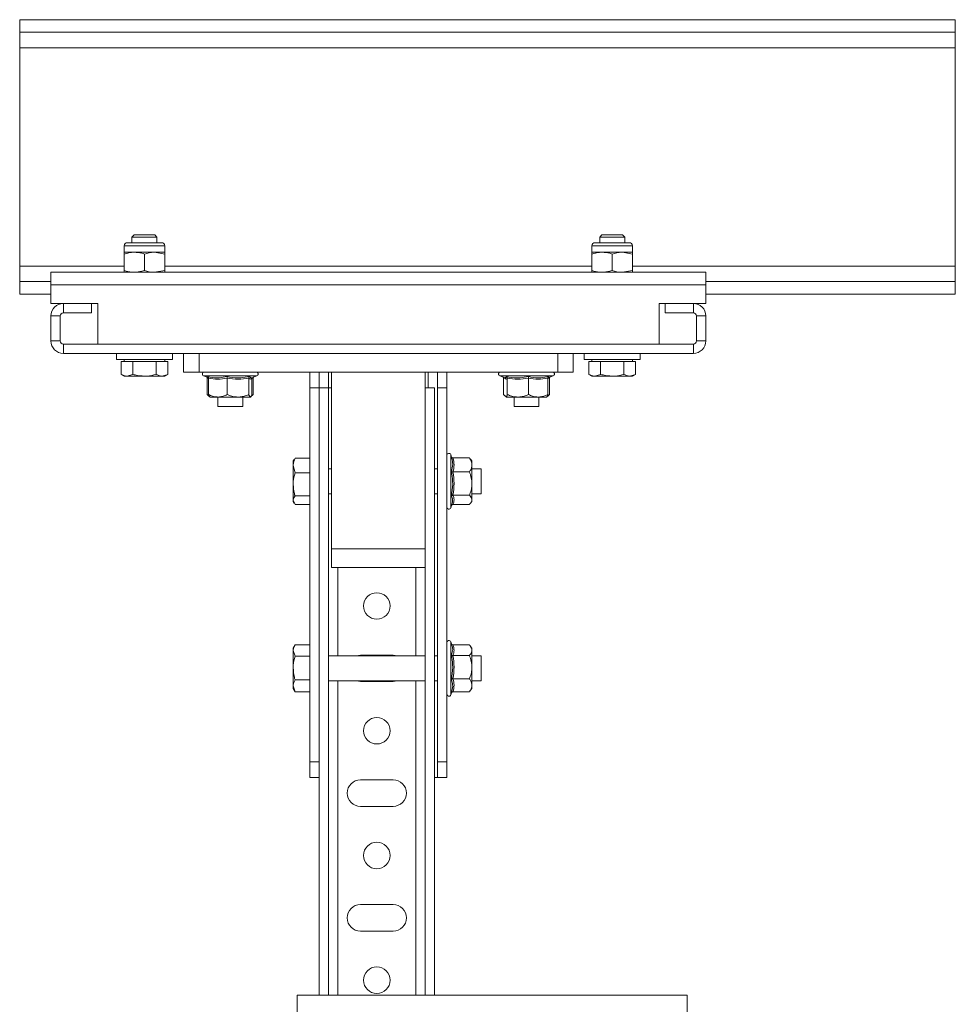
# Model space of a CAD drawing. Header units: millimetres. Extents: x -429 to 669, y -1273 to -42.
# Tile 10 of 10: x 369 to 669, y -357 to -42. Entities that reach past the tile are written whole.
import ezdxf

# ---------------------------------------------------------------- set-up
doc = ezdxf.new("R2010")
doc.units = ezdxf.units.MM

msp = doc.modelspace()

# ---------------------------------------------------------------- linework, layer by layer
at = {"color": 7, "linetype": 'Continuous', "lineweight": 15}
for p, q in [((369.04, -41.56), (669.04, -41.56)), ((369.04, -45.56), (369.04, -41.56)), ((669.04, -45.56), (669.04, -41.56)), ((369.04, -45.56), (669.04, -45.56)), ((369.04, -50.56), (369.04, -45.56)), ((669.04, -45.56), (669.04, -50.56)), ((369.04, -120.56), (369.04, -50.56)), ((669.04, -120.56), (669.04, -50.56)), ((403.56, -113.06), (414.52, -113.06)), ((405.73, -110.56), (405.04, -111.25)), ((405.04, -111.25), (405.04, -113.06)), ((413.04, -111.25), (405.04, -111.25)), ((412.35, -110.56), (405.73, -110.56)), ((413.04, -111.25), (412.35, -110.56)), ((413.04, -113.06), (413.04, -111.25)), ((553.56, -113.06), (564.52, -113.06)), ((555.73, -110.56), (555.04, -111.25)), ((555.04, -111.25), (555.04, -113.06)), ((563.04, -111.25), (555.04, -111.25)), ((562.35, -110.56), (555.73, -110.56)), ((563.04, -111.25), (562.35, -110.56)), ((563.04, -113.06), (563.04, -111.25)), ((402.54, -114.08), (402.54, -116.12)), ((402.54, -116.12), (405.79, -116.12)), ((402.54, -116.7), (402.54, -116.12)), ((402.54, -121.98), (402.54, -116.7)), ((405.79, -116.12), (412.29, -116.12)), ((409.04, -121.98), (409.04, -116.7)), ((415.54, -116.7), (412.29, -116.12)), ((412.29, -116.12), (415.54, -116.12)), ((415.54, -116.12), (415.54, -114.08)), ((415.54, -121.98), (415.54, -116.7)), ((552.54, -114.08), (552.54, -116.12)), ((552.54, -116.12), (555.79, -116.12)), ((552.54, -116.7), (552.54, -116.12)), ((552.54, -121.98), (552.54, -116.7)), ((555.79, -116.12), (562.29, -116.12)), ((559.04, -121.98), (559.04, -116.7)), ((565.54, -116.7), (562.29, -116.12)), ((562.29, -116.12), (565.54, -116.12)), ((565.54, -116.12), (565.54, -114.08)), ((565.54, -121.98), (565.54, -116.7)), ((369.04, -125.56), (369.04, -120.56)), ((379.04, -126.56), (379.04, -122.56)), ((379.04, -122.56), (589.04, -122.56)), ((402.54, -121.98), (402.54, -122.56)), ((415.54, -121.98), (412.29, -122.56)), ((552.54, -121.98), (552.54, -122.56)), ((565.54, -121.98), (562.29, -122.56)), ((589.04, -126.56), (589.04, -122.56)), ((669.04, -120.56), (669.04, -125.56)), ((369.04, -129.56), (369.04, -125.56)), ((369.04, -125.56), (379.04, -125.56)), ((589.04, -125.56), (669.04, -125.56)), ((669.04, -129.56), (669.04, -125.56)), ((379.04, -132.56), (379.04, -126.56)), ((589.04, -132.56), (589.04, -126.56)), ((369.04, -129.56), (379.04, -129.56)), ((383.04, -132.56), (379.04, -132.56)), ((383.04, -132.56), (392.04, -132.56)), ((392.04, -135.56), (392.04, -132.56)), ((394.04, -132.56), (392.04, -132.56)), ((394.04, -145.56), (394.04, -132.56)), ((576.04, -132.56), (574.04, -132.56)), ((574.04, -132.56), (574.04, -145.56)), ((576.04, -132.56), (576.04, -135.56)), ((576.04, -132.56), (585.04, -132.56)), ((589.04, -132.56), (585.04, -132.56)), ((589.04, -129.56), (669.04, -129.56)), ((383.04, -135.56), (392.04, -135.56)), ((576.04, -135.56), (585.04, -135.56)), ((379.04, -144.56), (379.04, -136.56)), ((382.04, -144.56), (382.04, -136.56)), ((586.04, -136.56), (586.04, -144.56)), ((589.04, -136.56), (589.04, -144.56)), ((585.04, -145.56), (383.04, -145.56)), ((585.04, -148.56), (383.04, -148.56)), ((400.04, -148.56), (400.04, -150.56)), ((418.04, -150.56), (400.04, -150.56)), ((401.53, -151.16), (401.53, -155.28)), ((401.53, -151.16), (403.41, -151.16)), ((402.54, -150.56), (402.54, -151.16)), ((403.41, -151.16), (405.28, -151.16)), ((405.28, -151.16), (405.28, -155.28)), ((405.28, -151.16), (409.04, -151.16)), ((409.04, -151.16), (412.79, -151.16)), ((412.79, -151.16), (412.79, -155.28)), ((412.79, -151.16), (414.67, -151.16)), ((414.67, -151.16), (416.54, -151.16)), ((415.54, -151.16), (415.54, -150.56)), ((416.54, -151.16), (416.54, -155.28)), ((418.04, -150.56), (418.04, -148.56)), ((421.54, -154.56), (421.54, -148.56)), ((426.54, -148.56), (426.54, -154.56)), ((541.54, -154.56), (541.54, -148.56)), ((546.54, -148.56), (546.54, -154.56)), ((550.04, -148.56), (550.04, -150.56)), ((568.04, -150.56), (550.04, -150.56)), ((551.53, -151.16), (551.53, -155.28)), ((551.53, -151.16), (553.41, -151.16)), ((552.54, -150.56), (552.54, -151.16)), ((553.41, -151.16), (555.28, -151.16)), ((555.28, -151.16), (555.28, -155.28)), ((555.28, -151.16), (559.04, -151.16)), ((559.04, -151.16), (562.79, -151.16)), ((562.79, -151.16), (562.79, -155.28)), ((562.79, -151.16), (564.67, -151.16)), ((564.67, -151.16), (566.54, -151.16)), ((565.54, -151.16), (565.54, -150.56)), ((566.54, -151.16), (566.54, -155.28)), ((568.04, -150.56), (568.04, -148.56)), ((426.54, -154.56), (421.54, -154.56)), ((426.54, -154.56), (541.54, -154.56)), ((462.04, -159.56), (462.04, -154.56)), ((465.04, -154.56), (465.04, -159.56)), ((469.04, -154.56), (469.04, -211.25)), ((499.04, -154.56), (499.04, -211.25)), ((503.04, -159.56), (503.04, -154.56)), ((506.04, -154.56), (506.04, -159.56)), ((546.54, -154.56), (541.54, -154.56)), ((401.53, -155.28), (402.54, -155.86)), ((402.54, -155.86), (403.41, -155.86)), ((405.28, -155.28), (403.41, -155.86)), ((403.41, -155.86), (409.04, -155.86)), ((409.04, -155.86), (414.67, -155.86)), ((416.54, -155.28), (414.67, -155.86)), ((414.67, -155.86), (415.54, -155.86)), ((415.54, -155.86), (416.54, -155.28)), ((427.99, -155.76), (429.57, -156.33)), ((429.18, -156.49), (429.18, -161.76)), ((429.6, -156.49), (429.6, -161.76)), ((435.54, -156.49), (435.54, -161.76)), ((442.48, -156.49), (442.48, -161.76)), ((443.42, -156.36), (445.08, -155.76)), ((443.48, -156.49), (443.48, -161.76)), ((443.89, -156.49), (443.89, -161.76)), ((522.99, -155.76), (524.66, -156.36)), ((524.19, -156.49), (524.19, -161.76)), ((524.69, -156.29), (524.71, -156.3)), ((525.37, -156.49), (525.37, -161.76)), ((532.17, -156.49), (532.17, -161.76)), ((538.33, -156.49), (538.33, -161.76)), ((538.41, -156.36), (540.08, -155.76)), ((538.89, -156.49), (538.89, -161.76)), ((551.53, -155.28), (552.54, -155.86)), ((552.54, -155.86), (553.41, -155.86)), ((555.28, -155.28), (553.41, -155.86)), ((553.41, -155.86), (559.04, -155.86)), ((559.04, -155.86), (564.67, -155.86)), ((566.54, -155.28), (564.67, -155.86)), ((564.67, -155.86), (565.54, -155.86)), ((565.54, -155.86), (566.54, -155.28)), ((465.04, -159.56), (462.04, -159.56)), ((462.04, -159.56), (462.04, -279.56)), ((468.04, -159.56), (465.04, -159.56)), ((465.04, -159.56), (465.04, -279.56)), ((468.04, -159.56), (468.04, -354.35)), ((469.04, -159.56), (468.04, -159.56)), ((502.04, -159.56), (499.04, -159.56)), ((502.04, -159.56), (502.04, -354.35)), ((506.04, -159.56), (503.04, -159.56)), ((503.04, -159.56), (503.04, -279.56)), ((506.04, -159.56), (506.04, -279.56)), ((429.18, -161.76), (429.69, -162.01)), ((429.68, -162.27), (429.98, -162.51)), ((429.98, -162.51), (430.04, -162.56)), ((432.57, -162.56), (430.04, -162.56)), ((432.54, -162.56), (432.54, -165.56)), ((432.57, -162.56), (439.01, -162.56)), ((439.01, -162.56), (442.98, -162.56)), ((440.54, -165.56), (440.54, -162.56)), ((443.04, -162.56), (443.1, -162.51)), ((443.1, -162.51), (443.39, -162.27)), ((524.69, -162.28), (525.01, -162.54)), ((525.01, -162.54), (525.04, -162.56)), ((525.06, -162.56), (525.02, -162.54)), ((525.06, -162.56), (528.77, -162.56)), ((527.54, -162.56), (527.54, -165.56)), ((528.77, -162.56), (535.25, -162.56)), ((535.25, -162.56), (538.03, -162.56)), ((535.54, -165.56), (535.54, -162.56)), ((538.04, -162.56), (538.06, -162.54)), ((538.06, -162.54), (538.39, -162.28)), ((432.54, -165.56), (440.54, -165.56)), ((527.54, -165.56), (535.54, -165.56)), ((457.04, -182.54), (456.74, -183.06)), ((456.74, -183.06), (456.74, -184.5)), ((457.32, -182.14), (457.12, -182.59)), ((462.04, -182.14), (457.32, -182.14)), ((507.54, -181.84), (507.24, -181.01)), ((507.97, -182.1), (513.24, -182.1)), ((514.04, -183.06), (513.58, -182.48)), ((514.04, -183.06), (514.04, -184.35)), ((457.32, -186.86), (456.74, -184.5)), ((456.74, -190.57), (456.74, -184.5)), ((469.04, -185.56), (468.04, -185.56)), ((503.04, -185.56), (502.04, -185.56)), ((514.04, -190.32), (514.04, -184.35)), ((517.04, -185.56), (514.04, -185.56)), ((517.04, -190.18), (517.04, -185.56)), ((462.04, -186.86), (457.32, -186.86)), ((507.97, -186.59), (513.24, -186.59)), ((456.74, -190.57), (456.74, -195.62)), ((514.04, -195.53), (514.04, -190.32)), ((517.04, -193.56), (517.04, -190.18)), ((457.32, -196.97), (456.74, -195.62)), ((456.74, -195.62), (456.74, -196.06)), ((462.04, -194.28), (457.32, -194.28)), ((468.04, -193.56), (469.04, -193.56)), ((502.04, -193.56), (503.04, -193.56)), ((507.97, -194.05), (513.24, -194.05)), ((514.04, -193.56), (517.04, -193.56)), ((514.04, -196.06), (514.04, -195.53)), ((456.74, -196.06), (457.04, -196.57)), ((462.04, -196.97), (457.32, -196.97)), ((507.24, -198.1), (507.64, -196.99)), ((507.97, -197.01), (513.24, -197.01)), ((513.58, -196.63), (514.04, -196.06)), ((469.04, -211.25), (469.04, -217.25)), ((499.04, -211.25), (499.04, -213.64)), ((499.04, -213.64), (499.04, -354.35)), ((499.04, -217.25), (469.04, -217.25)), ((457.32, -242.05), (456.74, -243.06)), ((456.74, -243.06), (456.74, -243.87)), ((462.04, -242.05), (457.32, -242.05)), ((507.56, -241.89), (507.24, -241.01)), ((507.53, -241.9), (507.47, -241.67)), ((507.97, -242.06), (513.24, -242.06)), ((514.04, -243.06), (513.41, -242.27)), ((514.04, -243.06), (514.04, -243.75)), ((457.32, -245.69), (456.74, -243.87)), ((456.74, -249.44), (456.74, -243.87)), ((462.04, -245.69), (457.32, -245.69)), ((499.04, -245.56), (468.04, -245.56)), ((488.79, -245.31), (478.29, -245.31)), ((503.04, -245.56), (502.04, -245.56)), ((507.97, -245.44), (513.24, -245.44)), ((514.04, -249.19), (514.04, -243.75)), ((517.04, -245.56), (514.04, -245.56)), ((517.04, -249.49), (517.04, -245.56)), ((514.04, -254.99), (514.04, -249.19)), ((456.74, -249.44), (456.74, -255.13)), ((517.04, -253.56), (517.04, -249.49)), ((457.32, -257.06), (456.74, -255.13)), ((456.74, -255.13), (456.74, -256.06)), ((462.04, -253.19), (457.32, -253.19)), ((468.04, -253.56), (499.04, -253.56)), ((478.29, -253.81), (488.79, -253.81)), ((502.04, -253.56), (503.04, -253.56)), ((507.97, -252.93), (513.24, -252.93)), ((514.04, -253.56), (517.04, -253.56)), ((514.04, -256.06), (514.04, -254.99)), ((456.74, -256.06), (457.32, -257.06)), ((462.04, -257.06), (457.32, -257.06)), ((507.24, -258.1), (507.49, -257.41)), ((507.53, -257.21), (507.47, -257.44)), ((507.56, -257.22), (507.59, -257.12)), ((507.97, -257.05), (513.24, -257.05)), ((513.41, -256.84), (513.24, -257.05)), ((513.41, -256.84), (514.04, -256.06)), ((462.04, -279.56), (465.04, -279.56)), ((462.04, -284.56), (462.04, -279.56)), ((465.04, -279.56), (465.04, -280.56)), ((465.04, -280.56), (465.04, -354.35)), ((503.04, -279.56), (506.04, -279.56)), ((503.04, -284.56), (503.04, -279.56)), ((506.04, -279.56), (506.04, -284.56)), ((465.04, -284.56), (462.04, -284.56)), ((488.79, -285.31), (478.29, -285.31)), ((503.04, -284.56), (502.04, -284.56)), ((506.04, -284.56), (503.04, -284.56)), ((478.29, -293.81), (488.79, -293.81)), ((488.79, -325.31), (478.29, -325.31)), ((478.29, -333.81), (488.79, -333.81)), ((583.04, -354.35), (458.04, -354.35)), ((458.04, -361.72), (458.04, -354.35)), ((583.04, -361.72), (583.04, -354.35))]:
    msp.add_line(p, q, dxfattribs=at)
at = {"color": 7, "linetype": 'Continuous', "lineweight": 0}
for p, q in [((669.04, -50.56), (369.04, -50.56)), ((402.54, -114.08), (415.54, -114.08)), ((552.54, -114.08), (565.54, -114.08)), ((369.04, -120.56), (402.54, -120.56)), ((415.54, -120.56), (552.54, -120.56)), ((565.54, -120.56), (669.04, -120.56)), ((379.04, -126.56), (589.04, -126.56)), ((383.04, -132.56), (383.04, -135.56)), ((585.04, -135.56), (585.04, -132.56)), ((382.04, -136.56), (379.04, -136.56)), ((589.04, -136.56), (586.04, -136.56)), ((379.04, -144.56), (382.04, -144.56)), ((586.04, -144.56), (589.04, -144.56)), ((383.04, -145.56), (383.04, -148.56)), ((585.04, -148.56), (585.04, -145.56)), ((468.04, -154.56), (468.04, -159.56)), ((500.04, -154.56), (500.04, -159.56)), ((445.08, -155.76), (427.99, -155.76)), ((429.61, -156.55), (429.18, -156.49)), ((429.59, -156.3), (429.24, -155.99)), ((443.89, -156.49), (443.48, -156.61)), ((523.02, -155.76), (522.99, -155.76)), ((540.08, -155.76), (523.02, -155.76)), ((524.75, -156.65), (524.19, -156.49)), ((538.89, -156.49), (538.4, -156.56)), ((507.24, -181.01), (507.24, -198.1)), ((499.04, -211.25), (469.04, -211.25)), ((471.04, -217.25), (471.04, -245.56)), ((496.04, -217.25), (496.04, -245.56)), ((507.24, -241.01), (507.24, -258.1)), ((471.04, -253.56), (471.04, -354.35)), ((496.04, -253.56), (496.04, -354.35))]:
    msp.add_line(p, q, dxfattribs=at)
at = {"color": 7, "linetype": 'Continuous', "lineweight": 15, "flags": 128}
for points in [[(478.29, -245.31), (476.97, -245.51), (476.85, -245.56)], [(490.22, -245.56), (490.1, -245.51), (488.79, -245.31)], [(476.85, -253.56), (476.97, -253.6), (478.29, -253.81)], [(488.79, -253.81), (490.1, -253.6), (490.22, -253.56)]]:
    msp.add_lwpolyline(points, dxfattribs=at)
at = {"color": 7, "linetype": 'Continuous', "lineweight": 15}
for centre in [(483.54, -229.56), (483.54, -269.56), (483.54, -309.56), (483.54, -349.56)]:
    msp.add_circle(centre, 4.25, dxfattribs=at)
for centre, radius, start, end in [((403.56, -114.08), 1.02, 90, 180), ((414.52, -114.08), 1.02, 0, 90), ((553.56, -114.08), 1.02, 90, 180), ((564.52, -114.08), 1.02, 0, 90), ((383.04, -136.56), 4, 90, 180), ((585.04, -136.56), 4, 0, 90), ((383.04, -136.56), 1, 90, 180), ((585.04, -136.56), 1, 0, 90), ((383.04, -144.56), 4, 180, 270), ((383.04, -144.56), 1, 180, 270), ((585.04, -144.56), 1, 270, 0), ((585.04, -144.56), 4, 270, 0), ((428.21, -155.17), 0.619, 90, 250), ((444.87, -155.17), 0.619, 290, 90), ((523.21, -155.17), 0.619, 90, 250), ((539.87, -155.17), 0.619, 290, 90), ((506.66, -181.22), 0.619, 20, 180), ((506.66, -197.89), 0.619, 180, 340), ((506.66, -241.22), 0.619, 20, 180), ((506.66, -257.89), 0.619, 180, 340), ((478.29, -289.56), 4.25, 90, 270), ((488.79, -289.56), 4.25, 270, 90), ((478.29, -329.56), 4.25, 90, 270), ((488.79, -329.56), 4.25, 270, 90)]:
    msp.add_arc(centre, radius, start, end, dxfattribs=at)
for points, knots in [([(405.79, -116.12), (405.49, -116.12), (404.39, -116.16), (403.32, -116.47), (402.54, -116.7)], [0, 0, 0, 0, 0.268634, 1, 1, 1, 1]), ([(409.04, -116.7), (408.76, -116.61), (407.7, -116.27), (406.6, -116.18), (405.79, -116.12)], [0, 0, 0, 0, 0.257551, 1, 1, 1, 1]), ([(412.29, -116.12), (412.21, -116.12), (411.11, -116.13), (410.04, -116.42), (409.04, -116.7)], [0, 0, 0, 0, 0.070215, 1, 1, 1, 1]), ([(415.54, -116.12), (415.54, -116.12), (415.54, -116.13), (415.54, -116.42), (415.54, -116.7)], [0, 0, 0, 0, 0.070215, 1, 1, 1, 1]), ([(555.79, -116.12), (555.49, -116.12), (554.39, -116.16), (553.32, -116.47), (552.54, -116.7)], [0, 0, 0, 0, 0.268634, 1, 1, 1, 1]), ([(559.04, -116.7), (558.76, -116.61), (557.7, -116.27), (556.6, -116.18), (555.79, -116.12)], [0, 0, 0, 0, 0.2575537, 1, 1, 1, 1]), ([(562.29, -116.12), (562.21, -116.12), (561.11, -116.13), (560.04, -116.42), (559.04, -116.7)], [0, 0, 0, 0, 0.070215, 1, 1, 1, 1]), ([(565.54, -116.12), (565.54, -116.12), (565.54, -116.13), (565.54, -116.42), (565.54, -116.7)], [0, 0, 0, 0, 0.070215, 1, 1, 1, 1]), ([(405.79, -122.56), (405.49, -122.55), (404.39, -122.52), (403.32, -122.2), (402.54, -121.98)], [0, 0, 0, 0, 0.2686335, 1, 1, 1, 1]), ([(409.04, -121.98), (408.76, -122.06), (407.7, -122.4), (406.6, -122.49), (405.79, -122.56)], [0, 0, 0, 0, 0.257551, 1, 1, 1, 1]), ([(412.29, -122.56), (412.21, -122.56), (411.11, -122.55), (410.04, -122.25), (409.04, -121.98)], [0, 0, 0, 0, 0.070215, 1, 1, 1, 1]), ([(415.54, -122.56), (415.54, -122.56), (415.54, -122.55), (415.54, -122.25), (415.54, -121.98)], [0, 0, 0, 0, 0.070215, 1, 1, 1, 1]), ([(555.79, -122.56), (555.49, -122.55), (554.39, -122.52), (553.32, -122.2), (552.54, -121.98)], [0, 0, 0, 0, 0.268634, 1, 1, 1, 1]), ([(559.04, -121.98), (558.76, -122.06), (557.7, -122.4), (556.6, -122.49), (555.79, -122.56)], [0, 0, 0, 0, 0.2575536, 1, 1, 1, 1]), ([(562.29, -122.56), (562.21, -122.56), (561.11, -122.55), (560.04, -122.25), (559.04, -121.98)], [0, 0, 0, 0, 0.0702152, 1, 1, 1, 1]), ([(565.54, -122.56), (565.54, -122.56), (565.54, -122.55), (565.54, -122.25), (565.54, -121.98)], [0, 0, 0, 0, 0.070215, 1, 1, 1, 1]), ([(403.41, -155.86), (403.36, -155.86), (402.73, -155.85), (402.11, -155.55), (401.53, -155.28)], [0, 0, 0, 0, 0.070215, 1, 1, 1, 1]), ([(409.04, -155.86), (408.05, -155.79), (406.78, -155.69), (405.56, -155.35), (405.28, -155.28)], [0, 0, 0, 0, 0.776287, 1, 1, 1, 1]), ([(412.79, -155.28), (411.85, -155.51), (410.61, -155.82), (409.34, -155.85), (409.04, -155.86)], [0, 0, 0, 0, 0.758149, 1, 1, 1, 1]), ([(414.67, -155.86), (414.62, -155.86), (413.99, -155.85), (413.37, -155.55), (412.79, -155.28)], [0, 0, 0, 0, 0.070215, 1, 1, 1, 1]), ([(429.18, -156.49), (429.18, -156.44), (429.16, -156.33), (429.1, -156.21), (429.03, -156.15), (429, -156.12)], [0, 0, 0, 0, 0.375511, 0.749486, 1, 1, 1, 1]), ([(429.6, -156.49), (429.59, -156.44), (429.58, -156.33), (429.5, -156.19), (429.39, -156.07), (429.29, -156.01), (429.24, -155.99), (429.24, -155.99)], [0, 0, 0, 0, 0.236169, 0.471367, 0.732415, 0.993145, 1, 1, 1, 1]), ([(429.6, -156.3), (429.6, -156.3), (429.61, -156.3), (429.57, -156.3), (429.49, -156.19), (429.49, -156.18)], [0, 0, 0, 0, 0.1577484, 0.9192407, 1, 1, 1, 1]), ([(435.54, -156.49), (435.54, -156.44), (435.54, -156.33), (435.53, -156.19), (435.51, -156.07), (435.5, -156.01), (435.49, -155.99), (435.49, -155.99)], [0, 0, 0, 0, 0.236168, 0.471369, 0.732413, 0.993145, 1, 1, 1, 1]), ([(442.79, -155.99), (442.79, -155.99), (442.74, -156.01), (442.66, -156.07), (442.56, -156.19), (442.49, -156.33), (442.49, -156.44), (442.48, -156.49)], [0, 0, 0, 0, 0.006849, 0.26758, 0.528627, 0.76383, 1, 1, 1, 1]), ([(443.51, -156.33), (443.51, -156.33), (443.48, -156.38), (443.48, -156.44), (443.48, -156.49)], [0, 0, 0, 0, 0.051413, 1, 1, 1, 1]), ([(444.07, -156.12), (444.04, -156.15), (443.98, -156.21), (443.91, -156.33), (443.9, -156.44), (443.89, -156.49)], [0, 0, 0, 0, 0.2505103, 0.6244833, 1, 1, 1, 1]), ([(524.19, -156.49), (524.18, -156.44), (524.17, -156.33), (524.1, -156.21), (524.04, -156.15), (524.01, -156.13)], [0, 0, 0, 0, 0.378125, 0.754701, 1, 1, 1, 1]), ([(525.37, -156.49), (525.37, -156.44), (525.36, -156.33), (525.29, -156.19), (525.19, -156.07), (525.1, -156.01), (525.06, -155.99), (525.05, -155.99)], [0, 0, 0, 0, 0.236167, 0.471372, 0.732405, 0.99315, 1, 1, 1, 1]), ([(532.17, -156.49), (532.17, -156.44), (532.17, -156.33), (532.18, -156.19), (532.19, -156.07), (532.19, -156.01), (532.2, -155.99), (532.2, -155.99)], [0, 0, 0, 0, 0.236169, 0.47137, 0.732414, 0.993147, 1, 1, 1, 1]), ([(538.68, -155.99), (538.68, -155.99), (538.63, -156.01), (538.53, -156.07), (538.42, -156.19), (538.34, -156.33), (538.33, -156.44), (538.33, -156.49)], [0, 0, 0, 0, 0.006845, 0.267584, 0.528631, 0.763827, 1, 1, 1, 1]), ([(539.06, -156.13), (539.04, -156.15), (538.97, -156.21), (538.91, -156.33), (538.89, -156.44), (538.89, -156.49)], [0, 0, 0, 0, 0.245299, 0.621875, 1, 1, 1, 1]), ([(553.41, -155.86), (553.36, -155.86), (552.73, -155.85), (552.11, -155.55), (551.53, -155.28)], [0, 0, 0, 0, 0.070215, 1, 1, 1, 1]), ([(559.04, -155.86), (558.05, -155.79), (556.78, -155.69), (555.56, -155.35), (555.28, -155.28)], [0, 0, 0, 0, 0.776287, 1, 1, 1, 1]), ([(562.79, -155.28), (561.85, -155.51), (560.61, -155.82), (559.34, -155.85), (559.04, -155.86)], [0, 0, 0, 0, 0.758151, 1, 1, 1, 1]), ([(564.67, -155.86), (564.62, -155.86), (563.99, -155.85), (563.37, -155.55), (562.79, -155.28)], [0, 0, 0, 0, 0.070215, 1, 1, 1, 1]), ([(429.18, -161.76), (429.28, -161.89), (429.45, -162.11), (429.62, -162.18), (429.69, -162.21)], [0, 0, 0, 0, 0.604822, 1, 1, 1, 1]), ([(429.6, -161.76), (430.01, -161.95), (430.86, -162.33), (431.87, -162.54), (432.45, -162.55), (432.57, -162.56)], [0, 0, 0, 0, 0.4347934, 0.8798478, 1, 1, 1, 1]), ([(429.6, -161.76), (429.64, -161.88), (429.8, -162.34), (429.97, -162.46), (430.09, -162.56)], [0, 0, 0, 0, 0.263898, 1, 1, 1, 1]), ([(432.57, -162.56), (433.35, -162.46), (434.37, -162.33), (435.32, -161.86), (435.54, -161.76)], [0, 0, 0, 0, 0.769007, 1, 1, 1, 1]), ([(435.54, -161.76), (436.03, -161.95), (437.01, -162.33), (438.2, -162.54), (438.87, -162.55), (439.01, -162.56)], [0, 0, 0, 0, 0.434794, 0.879847, 1, 1, 1, 1]), ([(439.01, -162.56), (439.93, -162.46), (441.12, -162.33), (442.22, -161.86), (442.48, -161.76)], [0, 0, 0, 0, 0.769007, 1, 1, 1, 1]), ([(442.48, -161.76), (442.52, -161.88), (442.68, -162.34), (442.85, -162.46), (442.98, -162.56)], [0, 0, 0, 0, 0.263899, 1, 1, 1, 1]), ([(442.98, -162.56), (443, -162.55), (443.16, -162.53), (443.33, -162.2), (443.47, -161.79), (443.48, -161.76)], [0, 0, 0, 0, 0.1279441, 0.927355, 1, 1, 1, 1]), ([(443.38, -162.17), (443.52, -162.09), (443.7, -162), (443.86, -161.79), (443.89, -161.76)], [0, 0, 0, 0, 0.8328963, 1, 1, 1, 1]), ([(525.09, -162.46), (524.81, -162.31), (524.5, -162.15), (524.21, -161.79), (524.19, -161.76)], [0, 0, 0, 0, 0.905904, 1, 1, 1, 1]), ([(525.37, -161.76), (525.35, -161.88), (525.25, -162.34), (525.14, -162.46), (525.06, -162.56)], [0, 0, 0, 0, 0.263899, 1, 1, 1, 1]), ([(525.37, -161.76), (525.85, -161.95), (526.81, -162.33), (527.97, -162.54), (528.63, -162.55), (528.77, -162.56)], [0, 0, 0, 0, 0.4347936, 0.8798462, 1, 1, 1, 1]), ([(528.77, -162.56), (529.67, -162.46), (530.83, -162.33), (531.92, -161.86), (532.17, -161.76)], [0, 0, 0, 0, 0.769009, 1, 1, 1, 1]), ([(532.17, -161.76), (532.6, -161.95), (533.47, -162.33), (534.52, -162.54), (535.12, -162.55), (535.25, -162.56)], [0, 0, 0, 0, 0.434794, 0.879848, 1, 1, 1, 1]), ([(535.25, -162.56), (536.06, -162.46), (537.12, -162.33), (538.1, -161.86), (538.33, -161.76)], [0, 0, 0, 0, 0.76901, 1, 1, 1, 1]), ([(538.33, -161.76), (538.3, -161.88), (538.2, -162.34), (538.09, -162.46), (538.01, -162.56)], [0, 0, 0, 0, 0.2638984, 1, 1, 1, 1]), ([(538.25, -162.08), (538.28, -162.07), (538.5, -162.02), (538.71, -161.88), (538.89, -161.76)], [0, 0, 0, 0, 0.121429, 1, 1, 1, 1]), ([(538.89, -161.76), (538.79, -161.89), (538.62, -162.11), (538.45, -162.18), (538.38, -162.21)], [0, 0, 0, 0, 0.598914, 1, 1, 1, 1]), ([(456.74, -184.5), (456.74, -184.45), (456.75, -183.65), (457.04, -182.87), (457.32, -182.14)], [0, 0, 0, 0, 0.070214, 1, 1, 1, 1]), ([(507.97, -182.1), (507.92, -182.1), (507.81, -182.09), (507.67, -182), (507.55, -181.88), (507.49, -181.77), (507.47, -181.72), (507.47, -181.72)], [0, 0, 0, 0, 0.236166, 0.471369, 0.732417, 0.993144, 1, 1, 1, 1]), ([(514.04, -184.35), (513.94, -183.76), (513.81, -182.99), (513.34, -182.27), (513.24, -182.1)], [0, 0, 0, 0, 0.769008, 1, 1, 1, 1]), ([(513.51, -182.5), (513.46, -182.4), (513.4, -182.26), (513.27, -182.14), (513.24, -182.1)], [0, 0, 0, 0, 0.731975, 1, 1, 1, 1]), ([(513.24, -186.59), (513.43, -186.28), (513.81, -185.64), (514.02, -184.88), (514.03, -184.44), (514.04, -184.35)], [0, 0, 0, 0, 0.434793, 0.879848, 1, 1, 1, 1]), ([(456.74, -190.57), (456.74, -190.27), (456.77, -189.01), (457.08, -187.79), (457.32, -186.86)], [0, 0, 0, 0, 0.24185, 1, 1, 1, 1]), ([(507.47, -186.44), (507.47, -186.44), (507.49, -186.46), (507.55, -186.5), (507.67, -186.55), (507.81, -186.59), (507.92, -186.59), (507.97, -186.59)], [0, 0, 0, 0, 0.006856, 0.267583, 0.52863, 0.763835, 1, 1, 1, 1]), ([(514.04, -190.32), (513.94, -189.34), (513.81, -188.06), (513.34, -186.87), (513.24, -186.59)], [0, 0, 0, 0, 0.7690076, 1, 1, 1, 1]), ([(457.32, -194.28), (457.24, -194.01), (456.9, -192.8), (456.81, -191.55), (456.74, -190.57)], [0, 0, 0, 0, 0.2237125, 1, 1, 1, 1]), ([(513.24, -194.05), (513.43, -193.52), (513.81, -192.47), (514.02, -191.2), (514.03, -190.47), (514.04, -190.32)], [0, 0, 0, 0, 0.434793, 0.879848, 1, 1, 1, 1]), ([(456.74, -195.62), (456.74, -195.59), (456.75, -195.14), (457.04, -194.69), (457.32, -194.28)], [0, 0, 0, 0, 0.070216, 1, 1, 1, 1]), ([(507.47, -194.28), (507.47, -194.28), (507.49, -194.25), (507.55, -194.18), (507.67, -194.11), (507.81, -194.06), (507.92, -194.05), (507.97, -194.05)], [0, 0, 0, 0, 0.006857, 0.267586, 0.528632, 0.763833, 1, 1, 1, 1]), ([(507.63, -196.99), (507.77, -196.48), (508, -195.56), (507.64, -194.68), (507.47, -194.28)], [0, 0, 0, 0, 0.5484435, 1, 1, 1, 1]), ([(514.04, -195.53), (514.03, -195.46), (514.01, -194.99), (513.68, -194.49), (513.27, -194.08), (513.24, -194.05)], [0, 0, 0, 0, 0.127944, 0.927357, 1, 1, 1, 1]), ([(513.24, -197.01), (513.36, -196.88), (513.82, -196.41), (513.94, -195.9), (514.04, -195.53)], [0, 0, 0, 0, 0.263898, 1, 1, 1, 1]), ([(507.54, -197.28), (507.54, -197.26), (507.58, -197.2), (507.67, -197.11), (507.81, -197.03), (507.92, -197.02), (507.97, -197.01)], [0, 0, 0, 0, 0.081097, 0.408616, 0.703702, 1, 1, 1, 1]), ([(456.74, -243.87), (456.74, -243.83), (456.75, -243.21), (457.04, -242.61), (457.32, -242.05)], [0, 0, 0, 0, 0.070216, 1, 1, 1, 1]), ([(507.97, -242.06), (507.92, -242.06), (507.81, -242.05), (507.67, -241.96), (507.55, -241.85), (507.51, -241.75), (507.49, -241.7)], [0, 0, 0, 0, 0.24933, 0.497643, 0.773245, 1, 1, 1, 1]), ([(514.04, -243.75), (513.94, -243.31), (513.81, -242.73), (513.34, -242.19), (513.24, -242.06)], [0, 0, 0, 0, 0.769007, 1, 1, 1, 1]), ([(456.74, -249.44), (456.74, -249.13), (456.77, -247.86), (457.08, -246.63), (457.32, -245.69)], [0, 0, 0, 0, 0.241851, 1, 1, 1, 1]), ([(507.47, -245.23), (507.47, -245.23), (507.49, -245.26), (507.55, -245.32), (507.67, -245.38), (507.81, -245.43), (507.92, -245.44), (507.97, -245.44)], [0, 0, 0, 0, 0.006854, 0.26759, 0.528635, 0.763836, 1, 1, 1, 1]), ([(513.24, -245.44), (513.43, -245.2), (513.81, -244.72), (514.02, -244.15), (514.03, -243.82), (514.04, -243.75)], [0, 0, 0, 0, 0.4347936, 0.8798472, 1, 1, 1, 1]), ([(514.04, -249.19), (513.94, -248.2), (513.81, -246.91), (513.34, -245.72), (513.24, -245.44)], [0, 0, 0, 0, 0.7690073, 1, 1, 1, 1]), ([(513.24, -252.93), (513.43, -252.41), (513.81, -251.35), (514.02, -250.07), (514.03, -249.34), (514.04, -249.19)], [0, 0, 0, 0, 0.434793, 0.879848, 1, 1, 1, 1]), ([(457.32, -253.19), (457.24, -252.92), (456.9, -251.7), (456.81, -250.43), (456.74, -249.44)], [0, 0, 0, 0, 0.223712, 1, 1, 1, 1]), ([(456.74, -255.13), (456.74, -255.08), (456.75, -254.43), (457.04, -253.79), (457.32, -253.19)], [0, 0, 0, 0, 0.0702155, 1, 1, 1, 1]), ([(507.47, -253.11), (507.47, -253.11), (507.49, -253.08), (507.55, -253.04), (507.67, -252.98), (507.81, -252.94), (507.92, -252.94), (507.97, -252.93)], [0, 0, 0, 0, 0.0068504, 0.2675813, 0.5286313, 0.7638337, 1, 1, 1, 1]), ([(514.04, -254.99), (514.03, -254.9), (514.01, -254.25), (513.68, -253.55), (513.27, -252.98), (513.24, -252.93)], [0, 0, 0, 0, 0.127945, 0.927356, 1, 1, 1, 1]), ([(513.24, -257.05), (513.36, -256.88), (513.82, -256.22), (513.94, -255.51), (514.04, -254.99)], [0, 0, 0, 0, 0.263897, 1, 1, 1, 1]), ([(507.47, -257.44), (507.47, -257.44), (507.49, -257.38), (507.55, -257.28), (507.67, -257.15), (507.81, -257.07), (507.92, -257.06), (507.97, -257.05)], [0, 0, 0, 0, 0.006844, 0.267578, 0.52863, 0.763833, 1, 1, 1, 1])]:
    msp.add_open_spline(points, degree=3, knots=knots, dxfattribs=at)
at = {"color": 7, "linetype": 'Continuous', "lineweight": 0}
for points, knots in [([(429.24, -155.99), (429.49, -156.05), (430.75, -156.32), (432.87, -156.51), (434.68, -156.15), (435.49, -155.99)], [0, 0, 0, 0, 0.120964, 0.606826, 1, 1, 1, 1]), ([(435.54, -156.49), (434.56, -156.66), (432.58, -157.01), (430.6, -156.67), (429.6, -156.49)], [0, 0, 0, 0, 0.49217, 1, 1, 1, 1]), ([(435.49, -155.99), (435.78, -156.05), (437.23, -156.32), (439.7, -156.51), (441.83, -156.15), (442.79, -155.99)], [0, 0, 0, 0, 0.120965, 0.606826, 1, 1, 1, 1]), ([(442.48, -156.49), (441.34, -156.66), (439.03, -157.01), (436.71, -156.67), (435.54, -156.49)], [0, 0, 0, 0, 0.492171, 1, 1, 1, 1]), ([(443.48, -156.49), (443.31, -156.66), (442.98, -157.01), (442.65, -156.67), (442.48, -156.49)], [0, 0, 0, 0, 0.492171, 1, 1, 1, 1]), ([(442.79, -155.99), (442.83, -156.05), (443.03, -156.32), (443.23, -156.52), (443.41, -156.36), (443.42, -156.36)], [0, 0, 0, 0, 0.196691, 0.986715, 1, 1, 1, 1]), ([(524.71, -156.3), (524.74, -156.33), (524.87, -156.45), (524.98, -156.18), (525.05, -155.99)], [0, 0, 0, 0, 0.285043, 1, 1, 1, 1]), ([(525.37, -156.49), (525.27, -156.66), (525.06, -157.01), (524.85, -156.67), (524.75, -156.49)], [0, 0, 0, 0, 0.49217, 1, 1, 1, 1]), ([(525.05, -155.99), (525.34, -156.05), (526.78, -156.32), (529.2, -156.51), (531.27, -156.15), (532.2, -155.99)], [0, 0, 0, 0, 0.120964, 0.606826, 1, 1, 1, 1]), ([(532.17, -156.49), (531.05, -156.66), (528.79, -157.01), (526.52, -156.67), (525.37, -156.49)], [0, 0, 0, 0, 0.49217, 1, 1, 1, 1]), ([(538.33, -156.49), (537.32, -156.66), (535.26, -157.01), (533.21, -156.67), (532.17, -156.49)], [0, 0, 0, 0, 0.49217, 1, 1, 1, 1]), ([(532.2, -155.99), (532.46, -156.05), (533.75, -156.32), (535.93, -156.51), (537.83, -156.15), (538.68, -155.99)], [0, 0, 0, 0, 0.120964, 0.606826, 1, 1, 1, 1]), ([(538.68, -155.99), (538.65, -156.05), (538.55, -156.25), (538.45, -156.27), (538.38, -156.29)], [0, 0, 0, 0, 0.283019, 1, 1, 1, 1]), ([(507.47, -186.44), (507.53, -186.25), (507.8, -185.32), (507.99, -183.73), (507.63, -182.34), (507.47, -181.72)], [0, 0, 0, 0, 0.120964, 0.606826, 1, 1, 1, 1]), ([(507.97, -182.1), (508.14, -182.84), (508.49, -184.34), (508.15, -185.83), (507.97, -186.59)], [0, 0, 0, 0, 0.49217, 1, 1, 1, 1]), ([(507.47, -194.28), (507.53, -193.97), (507.8, -192.4), (507.99, -189.75), (507.63, -187.46), (507.47, -186.44)], [0, 0, 0, 0, 0.120964, 0.606825, 1, 1, 1, 1]), ([(507.97, -186.59), (508.14, -187.82), (508.49, -190.3), (508.15, -192.78), (507.97, -194.05)], [0, 0, 0, 0, 0.49217, 1, 1, 1, 1]), ([(507.97, -194.05), (508.14, -194.53), (508.49, -195.52), (508.15, -196.51), (507.97, -197.01)], [0, 0, 0, 0, 0.49217, 1, 1, 1, 1]), ([(507.47, -245.23), (507.53, -245.09), (507.8, -244.39), (507.99, -243.28), (507.66, -242.3), (507.53, -241.9)], [0, 0, 0, 0, 0.12919, 0.648094, 1, 1, 1, 1]), ([(507.97, -242.06), (508.14, -242.62), (508.49, -243.74), (508.15, -244.87), (507.97, -245.44)], [0, 0, 0, 0, 0.49217, 1, 1, 1, 1]), ([(507.47, -253.11), (507.53, -252.8), (507.8, -251.22), (507.99, -248.56), (507.63, -246.26), (507.47, -245.23)], [0, 0, 0, 0, 0.120964, 0.606825, 1, 1, 1, 1]), ([(507.97, -245.44), (508.14, -246.67), (508.49, -249.17), (508.15, -251.67), (507.97, -252.93)], [0, 0, 0, 0, 0.492171, 1, 1, 1, 1]), ([(507.47, -257.44), (507.53, -257.26), (507.8, -256.39), (507.99, -254.91), (507.63, -253.67), (507.47, -253.11)], [0, 0, 0, 0, 0.1209641, 0.6068251, 1, 1, 1, 1]), ([(507.97, -252.93), (508.14, -253.61), (508.49, -254.98), (508.15, -256.35), (507.97, -257.05)], [0, 0, 0, 0, 0.4921707, 1, 1, 1, 1])]:
    msp.add_open_spline(points, degree=3, knots=knots, dxfattribs=at)

doc.saveas('drawing.dxf')
